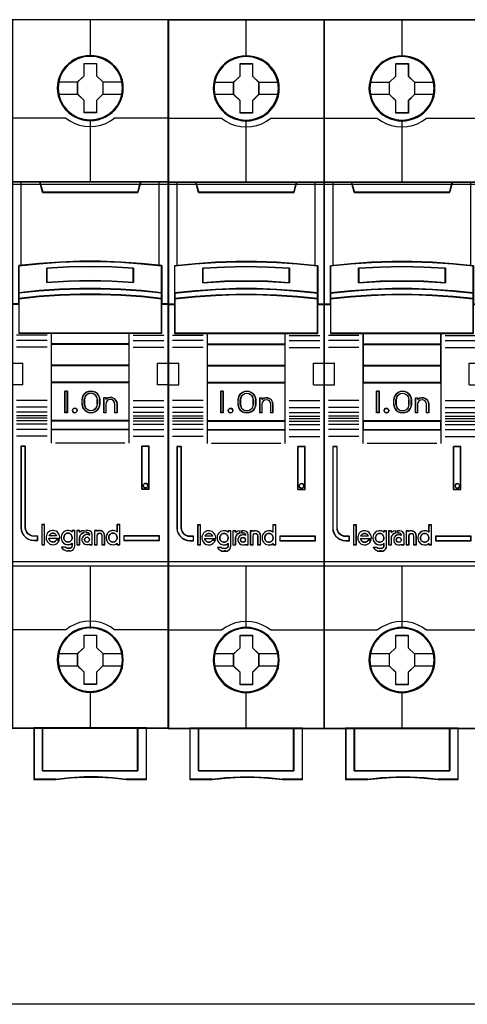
# Model space of a CAD drawing. Header units: millimetres. Extents: x 203 to 3426, y 719 to 2381.
# Tile 27 of 185: x 2529.62 to 2534.97, y 1077.91 to 1089.67. Entities that reach past the tile are written whole.
import ezdxf

# ---------------------------------------------------------------- set-up
doc = ezdxf.new("R2010")
doc.units = ezdxf.units.MM
doc.layers.add('45', color=7, linetype='Continuous')
doc.layers.add('E_Legrand_obudowy', color=7, linetype='Continuous')

# ---------------------------------------------------------------- blocks, each defined once
blk = doc.blocks.new('XL3 160 wnękowa 6x24M')
at = {"layer": 'E_Legrand_obudowy'}
for points in [[(-215.64, -623.89), (215.55, -623.89), (215.55, -669), (-215.64, -669), (-215.64, -623.89)], [(256.55, -721.83), (-257.68, -721.83)]]:
    blk.add_lwpolyline(points, dxfattribs=at)
blk = doc.blocks.new('S301 TX3')
at = {"layer": '45', "color": 7}
for points in [[(17.99, 40.87), (0, 40.87), (0, -40.87), (17.99, -40.87), (17.99, 40.87)], [(12.8, 32.97), (12.78, 33.42), (12.7, 33.88), (12.55, 34.31), (12.36, 34.73), (12.13, 35.12), (11.85, 35.47), (11.52, 35.79), (11.15, 36.07), (10.78, 36.31), (10.34, 36.5), (9.91, 36.62), (9.45, 36.71), (9, 36.73), (8.54, 36.71), (8.09, 36.62), (7.64, 36.5), (7.23, 36.31), (6.84, 36.07), (6.48, 35.79), (6.14, 35.47), (5.87, 35.12), (5.63, 34.73), (5.43, 34.31), (5.31, 33.88), (5.22, 33.42), (5.19, 32.97), (5.22, 32.53), (5.31, 32.09), (5.43, 31.65), (5.63, 31.24), (5.87, 30.84), (6.14, 30.48), (6.48, 30.16), (6.84, 29.88), (7.23, 29.65), (7.64, 29.47), (8.09, 29.33), (8.54, 29.24), (9, 29.22), (9.45, 29.24), (9.91, 29.33), (10.34, 29.47), (10.78, 29.65), (11.15, 29.88), (11.52, 30.16), (11.85, 30.48), (12.13, 30.84), (12.36, 31.24), (12.55, 31.65), (12.7, 32.09), (12.78, 32.53), (12.8, 32.97)], [(12.8, 32.97), (12.78, 33.42), (12.7, 33.88), (12.55, 34.31), (12.36, 34.73), (12.13, 35.12), (11.85, 35.47), (11.52, 35.79), (11.15, 36.07), (10.78, 36.31), (10.34, 36.5), (9.91, 36.62), (9.45, 36.71), (9, 36.73), (8.54, 36.71), (8.09, 36.62), (7.64, 36.5), (7.23, 36.31), (6.84, 36.07), (6.48, 35.79), (6.14, 35.47), (5.87, 35.12), (5.63, 34.73), (5.43, 34.31), (5.31, 33.88), (5.22, 33.42), (5.19, 32.97), (5.22, 32.53), (5.31, 32.09), (5.43, 31.65), (5.63, 31.24), (5.87, 30.84), (6.14, 30.48), (6.48, 30.16), (6.84, 29.88), (7.23, 29.65), (7.64, 29.47), (8.09, 29.33), (8.54, 29.24), (9, 29.22), (9.45, 29.24), (9.91, 29.33), (10.34, 29.47), (10.78, 29.65), (11.15, 29.88), (11.52, 30.16), (11.85, 30.48), (12.13, 30.84), (12.36, 31.24), (12.55, 31.65), (12.7, 32.09), (12.78, 32.53), (12.8, 32.97)], [(8.28, 35.83), (9.73, 35.83), (9.73, 34.4), (10.45, 33.7), (10.45, 32.27), (9.73, 31.55), (9.73, 30.13), (8.28, 30.13), (8.28, 31.55), (7.54, 32.27), (7.54, 33.7), (8.28, 34.4), (8.28, 35.83)], [(8.28, 35.83), (9.73, 35.83), (9.73, 35.83), (9.73, 34.4), (9.73, 34.4), (10.45, 33.7), (10.45, 33.7), (10.45, 32.27), (10.45, 32.27), (9.73, 31.55), (9.73, 31.55), (9.73, 30.13), (9.73, 30.13), (8.28, 30.13), (8.28, 30.13), (8.28, 31.55), (8.28, 31.55), (7.54, 32.27), (7.54, 32.27), (7.54, 33.7), (7.54, 33.7), (8.28, 34.4), (8.28, 34.4), (8.28, 35.83), (8.28, 35.83)], [(8.29, 35.81), (9.72, 35.81), (9.72, 34.39), (10.43, 33.69), (10.43, 32.27), (9.72, 31.56), (9.72, 30.15), (8.29, 30.15), (8.29, 31.56), (7.56, 32.27), (7.56, 33.69), (8.29, 34.39), (8.29, 35.81)], [(7.81, 12.97), (10.17, 12.97), (12.53, 12.88), (14.89, 12.72), (17.24, 12.49), (17.24, 9.35), (17.24, 8.68), (17.24, 8.05), (17.99, 8.05), (17.99, 22.17), (16.98, 22.17), (14.81, 22.17), (14.49, 20.99), (3.49, 20.99), (3.18, 22.17), (1, 22.17), (0, 22.17), (0, 8.05), (0.75, 8.05), (0.75, 8.68), (0.75, 9.35), (0.75, 12.49), (3.09, 12.72), (5.45, 12.88), (7.81, 12.97)], [(3.49, 20.95), (14.5, 20.95), (14.82, 22.17), (8.99, 22.17), (3.17, 22.17), (3.49, 20.95)], [(12.53, 9.75), (14.89, 9.59), (17.24, 9.35), (17.24, 12.51), (14.89, 12.74), (12.53, 12.91), (10.17, 13), (7.81, 13), (5.45, 12.91), (3.09, 12.74), (0.74, 12.51), (0.74, 9.35), (3.09, 9.59), (5.45, 9.75), (7.81, 9.83), (10.17, 9.83), (12.53, 9.75)], [(14, 12.22), (14, 10.55), (11.5, 10.69), (8.99, 10.73), (6.49, 10.69), (3.99, 10.55), (3.99, 12.22), (6.49, 12.36), (8.99, 12.41), (11.5, 12.36), (14, 12.22)], [(11.5, 10.69), (14, 10.55), (14, 12.22), (11.5, 12.36), (8.99, 12.41), (6.49, 12.36), (3.99, 12.22), (3.99, 10.55), (6.49, 10.69), (8.99, 10.73), (11.5, 10.69)], [(14.89, 9.62), (12.53, 9.78), (10.17, 9.87), (7.81, 9.87), (5.45, 9.78), (3.09, 9.62), (0.74, 9.37), (0.74, 8.68), (3.09, 8.93), (5.45, 9.09), (7.81, 9.18), (10.17, 9.18), (12.53, 9.09), (14.89, 8.93), (17.24, 8.68), (17.24, 9.37), (14.89, 9.62)], [(12.53, 9.12), (10.17, 9.2), (7.81, 9.2), (5.45, 9.12), (3.09, 8.96), (0.74, 8.71), (0.74, 8.08), (0.74, 4.69), (4.5, 4.69), (13.49, 4.69), (17.24, 4.69), (17.24, 8.08), (17.24, 8.71), (14.89, 8.96), (12.53, 9.12)], [(4.49, 3.43), (13.5, 3.43), (13.5, 4.72), (4.49, 4.72), (4.49, 3.43)], [(13.5, 3.47), (4.49, 3.47), (4.49, 0.96), (13.5, 0.96), (13.5, 3.47)], [(13.5, 1), (4.49, 1), (4.49, -1), (13.5, -1), (13.5, 1)], [(4.49, -5.43), (13.5, -5.43), (13.5, -0.96), (4.49, -0.96), (4.49, -5.43)], [(6.35, -1.98), (6.35, -4.48), (6.05, -4.48), (6.05, -1.98), (6.35, -1.98)], [(10.05, -2.72), (10.09, -2.97), (10.09, -3.48), (10.05, -3.74), (9.94, -3.98), (9.79, -4.19), (9.58, -4.34), (9.33, -4.44), (9.07, -4.48), (8.8, -4.44), (8.56, -4.34), (8.35, -4.19), (8.19, -3.98), (8.09, -3.74), (8.05, -3.48), (8.05, -2.97), (8.09, -2.72), (8.19, -2.48), (8.35, -2.27), (8.56, -2.12), (8.8, -2.02), (9.07, -1.98), (9.33, -2.02), (9.58, -2.12), (9.79, -2.27), (9.94, -2.48), (10.05, -2.72)], [(9.83, -3.49), (9.83, -2.97), (9.79, -2.75), (9.69, -2.54), (9.52, -2.37), (9.3, -2.26), (9.07, -2.22), (8.83, -2.26), (8.62, -2.37), (8.44, -2.54), (8.34, -2.75), (8.3, -2.97), (8.3, -3.49), (8.34, -3.71), (8.44, -3.92), (8.62, -4.09), (8.83, -4.2), (9.07, -4.23), (9.3, -4.2), (9.52, -4.09), (9.69, -3.92), (9.79, -3.71), (9.83, -3.49)], [(11.01, -2.77), (11.26, -2.72), (11.5, -2.74), (11.74, -2.84), (11.92, -3.01), (12.04, -3.23), (12.08, -3.48), (12.08, -4.48), (11.82, -4.48), (11.82, -3.48), (11.78, -3.28), (11.68, -3.11), (11.51, -3), (11.31, -2.96), (11.11, -3), (10.96, -3.11), (10.84, -3.28), (10.8, -3.48), (10.8, -4.48), (10.55, -4.48), (10.55, -2.72), (10.8, -2.72), (10.8, -2.91), (11.01, -2.77)], [(7.43, -4.08), (7.47, -4.21), (7.43, -4.34), (7.34, -4.44), (7.2, -4.48), (7.06, -4.44), (6.97, -4.34), (6.93, -4.21), (6.97, -4.08), (7.06, -3.98), (7.2, -3.95), (7.34, -3.98), (7.43, -4.08)], [(13.5, -5.39), (4.49, -5.39), (4.49, -6.42), (13.5, -6.42), (13.5, -5.39)], [(2.93, -19.22), (2.93, -18.73), (2.52, -18.73), (2.25, -18.69), (2.01, -18.59), (1.8, -18.44), (1.64, -18.23), (1.53, -17.99), (1.5, -17.73), (1.5, -8.35), (1, -8.35), (1, -17.73), (1.03, -18.06), (1.14, -18.38), (1.32, -18.66), (1.57, -18.89), (1.86, -19.07), (2.18, -19.18), (2.52, -19.22), (2.93, -19.22)], [(14.95, -8.35), (14.95, -13.31), (15.79, -13.31), (15.79, -8.35), (14.95, -8.35)], [(15.61, -12.76), (15.64, -12.89), (15.61, -13.03), (15.51, -13.12), (15.37, -13.16), (15.24, -13.12), (15.15, -13.03), (15.11, -12.89), (15.15, -12.76), (15.24, -12.66), (15.37, -12.63), (15.51, -12.66), (15.61, -12.76)], [(3.71, -19.69), (3.71, -17.4), (3.41, -17.4), (3.41, -19.69), (3.71, -19.69)], [(16.99, -18.69), (12.86, -18.69), (12.86, -19.22), (16.99, -19.22), (16.99, -18.69)], [(12.79, -32.99), (12.77, -32.54), (12.7, -32.08), (12.54, -31.65), (12.36, -31.24), (12.13, -30.84), (11.85, -30.49), (11.52, -30.17), (11.15, -29.89), (10.77, -29.65), (10.34, -29.46), (9.91, -29.34), (9.45, -29.25), (8.99, -29.23), (8.54, -29.25), (8.09, -29.34), (7.64, -29.46), (7.22, -29.65), (6.83, -29.89), (6.47, -30.17), (6.14, -30.49), (5.87, -30.84), (5.62, -31.24), (5.43, -31.65), (5.3, -32.08), (5.21, -32.54), (5.19, -32.99), (5.21, -33.44), (5.3, -33.87), (5.43, -34.31), (5.62, -34.72), (5.87, -35.12), (6.14, -35.48), (6.47, -35.8), (6.83, -36.08), (7.22, -36.31), (7.64, -36.49), (8.09, -36.63), (8.54, -36.72), (8.99, -36.74), (9.45, -36.72), (9.91, -36.63), (10.34, -36.49), (10.77, -36.31), (11.15, -36.08), (11.52, -35.8), (11.85, -35.48), (12.13, -35.12), (12.36, -34.72), (12.54, -34.31), (12.7, -33.87), (12.77, -33.44), (12.79, -32.99)], [(12.79, -32.99), (12.77, -32.54), (12.7, -32.08), (12.54, -31.65), (12.36, -31.24), (12.13, -30.84), (11.85, -30.49), (11.52, -30.17), (11.15, -29.89), (10.77, -29.65), (10.34, -29.46), (9.91, -29.34), (9.45, -29.25), (8.99, -29.23), (8.54, -29.25), (8.09, -29.34), (7.64, -29.46), (7.22, -29.65), (6.83, -29.89), (6.47, -30.17), (6.14, -30.49), (5.87, -30.84), (5.62, -31.24), (5.43, -31.65), (5.3, -32.08), (5.21, -32.54), (5.19, -32.99), (5.21, -33.44), (5.3, -33.87), (5.43, -34.31), (5.62, -34.72), (5.87, -35.12), (6.14, -35.48), (6.47, -35.8), (6.83, -36.08), (7.22, -36.31), (7.64, -36.49), (8.09, -36.63), (8.54, -36.72), (8.99, -36.74), (9.45, -36.72), (9.91, -36.63), (10.34, -36.49), (10.77, -36.31), (11.15, -36.08), (11.52, -35.8), (11.85, -35.48), (12.13, -35.12), (12.36, -34.72), (12.54, -34.31), (12.7, -33.87), (12.77, -33.44), (12.79, -32.99)], [(12.77, -32.99), (12.75, -32.54), (12.68, -32.09), (12.52, -31.66), (12.35, -31.24), (12.11, -30.85), (11.83, -30.5), (11.5, -30.19), (11.14, -29.91), (10.76, -29.67), (10.33, -29.48), (9.9, -29.35), (9.45, -29.27), (8.99, -29.24), (8.54, -29.27), (8.09, -29.35), (7.64, -29.48), (7.23, -29.67), (6.84, -29.91), (6.48, -30.19), (6.15, -30.5), (5.88, -30.85), (5.64, -31.24), (5.44, -31.66), (5.32, -32.09), (5.23, -32.54), (5.2, -32.99), (5.23, -33.44), (5.32, -33.87), (5.44, -34.3), (5.64, -34.71), (5.88, -35.11), (6.15, -35.46), (6.48, -35.79), (6.84, -36.06), (7.23, -36.29), (7.64, -36.48), (8.09, -36.61), (8.54, -36.7), (8.99, -36.72), (9.45, -36.7), (9.9, -36.61), (10.33, -36.48), (10.76, -36.29), (11.14, -36.06), (11.5, -35.79), (11.83, -35.46), (12.11, -35.11), (12.35, -34.71), (12.52, -34.3), (12.68, -33.87), (12.75, -33.44), (12.77, -32.99)], [(8.28, -30.13), (9.72, -30.13), (9.72, -31.56), (10.45, -32.27), (10.45, -33.69), (9.72, -34.41), (9.72, -35.83), (8.28, -35.83), (8.28, -34.41), (7.54, -33.69), (7.54, -32.27), (8.28, -31.56), (8.28, -30.13)], [(8.28, -30.13), (9.72, -30.13), (9.72, -30.13), (9.72, -31.56), (9.72, -31.56), (10.45, -32.27), (10.45, -32.27), (10.45, -33.69), (10.45, -33.69), (9.72, -34.41), (9.72, -34.41), (9.72, -35.83), (9.72, -35.83), (8.28, -35.83), (8.28, -35.83), (8.28, -34.41), (8.28, -34.41), (7.54, -33.69), (7.54, -33.69), (7.54, -32.27), (7.54, -32.27), (8.28, -31.56), (8.28, -31.56), (8.28, -30.13), (8.28, -30.13)], [(8.29, -30.15), (9.71, -30.15), (9.71, -31.57), (10.43, -32.27), (10.43, -33.69), (9.71, -34.4), (9.71, -35.81), (8.29, -35.81), (8.29, -34.4), (7.55, -33.69), (7.55, -32.27), (8.29, -31.57), (8.29, -30.15)], [(14.5, -40.84), (14.5, -45.79), (3.49, -45.79), (3.49, -40.84), (2.49, -40.84), (2.49, -46.79), (5.04, -46.79), (6.66, -46.61), (8.29, -46.52), (9.92, -46.52), (11.55, -46.61), (13.18, -46.79), (15.49, -46.79), (15.49, -40.84), (14.5, -40.84)], [(8.99, -40.84), (3.49, -40.84), (3.49, -45.79), (14.5, -45.79), (14.5, -40.84), (8.99, -40.84)], [(14.5, -45.79), (14.5, -40.84), (8.99, -40.84), (3.49, -40.84), (3.49, -45.79), (14.5, -45.79)]]:
    blk.add_lwpolyline(points, close=True, dxfattribs=at)
at = {"layer": '45', "color": 139}
for points in [[(17.99, 40.87), (0, 40.87), (0, -40.87), (17.99, -40.87), (17.99, 40.87)], [(12.78, 32.97), (12.76, 33.42), (12.69, 33.87), (12.53, 34.3), (12.35, 34.72), (12.11, 35.11), (11.84, 35.46), (11.5, 35.77), (11.14, 36.05), (10.77, 36.29), (10.34, 36.48), (9.9, 36.61), (9.45, 36.69), (9, 36.72), (8.54, 36.69), (8.1, 36.61), (7.65, 36.48), (7.24, 36.29), (6.85, 36.05), (6.49, 35.77), (6.15, 35.46), (5.89, 35.11), (5.64, 34.72), (5.44, 34.3), (5.33, 33.87), (5.24, 33.42), (5.2, 32.97), (5.24, 32.53), (5.33, 32.09), (5.44, 31.66), (5.64, 31.25), (5.89, 30.85), (6.15, 30.5), (6.49, 30.18), (6.85, 29.9), (7.24, 29.67), (7.65, 29.48), (8.1, 29.35), (8.54, 29.26), (9, 29.24), (9.45, 29.26), (9.9, 29.35), (10.34, 29.48), (10.77, 29.67), (11.14, 29.9), (11.5, 30.18), (11.84, 30.5), (12.11, 30.85), (12.35, 31.25), (12.53, 31.66), (12.69, 32.09), (12.76, 32.53), (12.78, 32.97)], [(12.71, 32.97), (12.63, 33.69), (12.43, 34.38), (12.08, 35.01), (11.62, 35.57), (11.06, 36.02), (10.42, 36.36), (9.72, 36.57), (8.99, 36.64), (8.27, 36.57), (7.57, 36.36), (6.93, 36.02), (6.37, 35.57), (5.9, 35.01), (5.56, 34.38), (5.35, 33.69), (5.27, 32.97), (5.35, 32.26), (5.56, 31.57), (5.9, 30.94), (6.37, 30.38), (6.93, 29.93), (7.57, 29.59), (8.27, 29.38), (8.99, 29.31), (9.72, 29.38), (10.42, 29.59), (11.06, 29.93), (11.62, 30.38), (12.08, 30.94), (12.43, 31.57), (12.63, 32.26), (12.71, 32.97)], [(12.7, 32.98), (12.63, 33.69), (12.43, 34.38), (12.08, 35.02), (11.62, 35.57), (11.06, 36.02), (10.41, 36.36), (9.71, 36.57), (8.99, 36.64), (8.27, 36.57), (7.57, 36.36), (6.93, 36.02), (6.36, 35.57), (5.91, 35.02), (5.56, 34.38), (5.35, 33.69), (5.28, 32.98), (5.35, 32.26), (5.56, 31.57), (5.91, 30.95), (6.36, 30.38), (6.93, 29.93), (7.57, 29.6), (8.27, 29.38), (8.99, 29.31), (9.71, 29.38), (10.41, 29.6), (11.06, 29.93), (11.62, 30.38), (12.08, 30.95), (12.43, 31.57), (12.63, 32.26), (12.7, 32.98)], [(12.52, 9.1), (10.17, 9.18), (7.81, 9.18), (5.46, 9.1), (3.1, 8.94), (0.76, 8.7), (0.76, 8.07), (0.76, 4.7), (4.5, 4.7), (13.48, 4.7), (17.22, 4.7), (17.22, 8.07), (17.22, 8.7), (14.87, 8.94), (12.52, 9.1)], [(7.47, -4.21), (7.43, -4.08), (7.34, -3.98), (7.2, -3.95), (7.06, -3.98), (6.97, -4.08), (6.93, -4.21), (6.97, -4.34), (7.06, -4.44), (7.2, -4.48), (7.34, -4.44), (7.43, -4.34), (7.47, -4.21)], [(15.64, -12.89), (15.61, -12.76), (15.51, -12.66), (15.37, -12.63), (15.24, -12.66), (15.15, -12.76), (15.11, -12.89), (15.15, -13.03), (15.24, -13.12), (15.37, -13.16), (15.51, -13.12), (15.61, -13.03), (15.64, -12.89)], [(6.42, -19.4), (6.52, -19.39), (6.61, -19.36), (6.69, -19.32), (6.76, -19.26), (6.82, -19.18), (6.86, -19.11), (6.89, -19.01), (6.91, -18.91), (6.9, -18.82), (6.88, -18.72), (6.84, -18.64), (6.79, -18.54), (6.72, -18.48), (6.65, -18.43), (6.56, -18.39), (6.47, -18.37), (6.38, -18.37), (6.28, -18.39), (6.21, -18.43), (6.13, -18.48), (6.06, -18.54), (6.01, -18.64), (5.97, -18.72), (5.94, -18.82), (5.94, -18.91), (5.95, -19.01), (5.98, -19.11), (6.03, -19.18), (6.09, -19.26), (6.17, -19.32), (6.25, -19.36), (6.33, -19.39), (6.42, -19.4)], [(8.92, -19.12), (8.88, -18.98), (8.77, -18.87), (8.63, -18.83), (8.49, -18.87), (8.38, -18.98), (8.34, -19.12), (8.38, -19.26), (8.49, -19.36), (8.63, -19.4), (8.77, -19.36), (8.88, -19.26), (8.92, -19.12)], [(11.61, -19.4), (11.7, -19.39), (11.79, -19.36), (11.87, -19.32), (11.94, -19.26), (12, -19.18), (12.05, -19.11), (12.08, -19.01), (12.09, -18.91), (12.09, -18.82), (12.07, -18.72), (12.03, -18.64), (11.97, -18.54), (11.9, -18.48), (11.83, -18.43), (11.75, -18.39), (11.66, -18.37), (11.56, -18.37), (11.48, -18.39), (11.39, -18.43), (11.31, -18.48), (11.25, -18.54), (11.19, -18.64), (11.15, -18.72), (11.13, -18.82), (11.13, -18.91), (11.14, -19.01), (11.17, -19.11), (11.22, -19.18), (11.28, -19.26), (11.35, -19.32), (11.43, -19.36), (11.52, -19.39), (11.61, -19.4)], [(12.7, -32.98), (12.63, -32.26), (12.43, -31.57), (12.08, -30.94), (11.62, -30.38), (11.06, -29.93), (10.41, -29.59), (9.71, -29.38), (8.99, -29.31), (8.27, -29.38), (7.57, -29.59), (6.93, -29.93), (6.36, -30.38), (5.91, -30.94), (5.56, -31.57), (5.35, -32.26), (5.28, -32.98), (5.35, -33.69), (5.56, -34.38), (5.91, -35.01), (6.36, -35.57), (6.93, -36.02), (7.57, -36.36), (8.27, -36.57), (8.99, -36.65), (9.71, -36.57), (10.41, -36.36), (11.06, -36.02), (11.62, -35.57), (12.08, -35.01), (12.43, -34.38), (12.63, -33.69), (12.7, -32.98)]]:
    blk.add_lwpolyline(points, close=True, dxfattribs=at)
at = {"layer": '45', "color": 59}
for points in [[(17.97, 40.86), (0.02, 40.86), (0.02, -40.85), (17.97, -40.85), (17.97, 40.86)], [(7.81, 12.98), (10.17, 12.98), (12.52, 12.89), (14.87, 12.72), (17.22, 12.49), (17.22, 9.37), (17.22, 8.7), (17.22, 8.07), (17.97, 8.07), (17.97, 22.15), (16.97, 22.15), (14.8, 22.15), (14.48, 20.97), (3.51, 20.97), (3.19, 22.15), (1.02, 22.15), (0.02, 22.15), (0.02, 8.07), (0.76, 8.07), (0.76, 8.7), (0.76, 9.37), (0.76, 12.49), (3.1, 12.72), (5.46, 12.89), (7.81, 12.98)], [(3.49, 20.95), (14.5, 20.95), (14.82, 22.17), (8.99, 22.17), (3.17, 22.17), (3.49, 20.95)], [(12.53, 9.75), (14.89, 9.59), (17.24, 9.35), (17.24, 12.51), (14.89, 12.74), (12.53, 12.91), (10.17, 13), (7.81, 13), (5.45, 12.91), (3.09, 12.74), (0.74, 12.51), (0.74, 9.35), (3.09, 9.59), (5.45, 9.75), (7.81, 9.83), (10.17, 9.83), (12.53, 9.75)], [(14, 12.22), (14, 10.55), (11.5, 10.69), (8.99, 10.73), (6.49, 10.69), (3.99, 10.55), (3.99, 12.22), (6.49, 12.36), (8.99, 12.41), (11.5, 12.36), (14, 12.22)], [(11.5, 10.69), (14, 10.55), (14, 12.22), (11.5, 12.36), (8.99, 12.41), (6.49, 12.36), (3.99, 12.22), (3.99, 10.55), (6.49, 10.69), (8.99, 10.73), (11.5, 10.69)], [(11.49, 10.7), (13.98, 10.57), (13.98, 12.21), (11.49, 12.35), (8.99, 12.39), (6.5, 12.35), (4, 12.21), (4, 10.57), (6.5, 10.7), (8.99, 10.75), (11.49, 10.7)], [(14.89, 9.62), (12.53, 9.78), (10.17, 9.87), (7.81, 9.87), (5.45, 9.78), (3.09, 9.62), (0.74, 9.37), (0.74, 8.68), (3.09, 8.93), (5.45, 9.09), (7.81, 9.18), (10.17, 9.18), (12.53, 9.09), (14.89, 8.93), (17.24, 8.68), (17.24, 9.37), (14.89, 9.62)], [(12.53, 9.12), (10.17, 9.2), (7.81, 9.2), (5.45, 9.12), (3.09, 8.96), (0.74, 8.71), (0.74, 8.08), (0.74, 4.69), (4.5, 4.69), (13.49, 4.69), (17.24, 4.69), (17.24, 8.08), (17.24, 8.71), (14.89, 8.96), (12.53, 9.12)], [(14.87, 9.61), (12.52, 9.77), (10.17, 9.85), (7.81, 9.85), (5.46, 9.77), (3.1, 9.61), (0.76, 9.37), (0.76, 8.7), (3.1, 8.94), (5.46, 9.1), (7.81, 9.18), (10.17, 9.18), (12.52, 9.1), (14.87, 8.94), (17.22, 8.7), (17.22, 9.37), (14.87, 9.61)], [(4.49, 3.43), (13.5, 3.43), (13.5, 4.72), (4.49, 4.72), (4.49, 3.43)], [(4.5, 3.45), (13.48, 3.45), (13.48, 4.71), (4.5, 4.71), (4.5, 3.45)], [(13.5, 3.47), (4.49, 3.47), (4.49, 0.96), (13.5, 0.96), (13.5, 3.47)], [(13.48, 3.45), (4.5, 3.45), (4.5, 0.98), (13.48, 0.98), (13.48, 3.45)], [(13.5, 1), (4.49, 1), (4.49, -1), (13.5, -1), (13.5, 1)], [(13.48, 0.98), (4.5, 0.98), (4.5, -0.98), (13.48, -0.98), (13.48, 0.98)], [(4.49, -5.43), (13.5, -5.43), (13.5, -0.96), (4.49, -0.96), (4.49, -5.43)], [(6.35, -1.98), (6.35, -4.48), (6.05, -4.48), (6.05, -1.98), (6.35, -1.98)], [(10.05, -2.72), (10.09, -2.97), (10.09, -3.48), (10.05, -3.74), (9.94, -3.98), (9.79, -4.19), (9.58, -4.34), (9.33, -4.44), (9.07, -4.48), (8.8, -4.44), (8.56, -4.34), (8.35, -4.19), (8.19, -3.98), (8.09, -3.74), (8.05, -3.48), (8.05, -2.97), (8.09, -2.72), (8.19, -2.48), (8.35, -2.27), (8.56, -2.12), (8.8, -2.02), (9.07, -1.98), (9.33, -2.02), (9.58, -2.12), (9.79, -2.27), (9.94, -2.48), (10.05, -2.72)], [(9.83, -3.49), (9.83, -2.97), (9.79, -2.75), (9.69, -2.54), (9.52, -2.37), (9.3, -2.26), (9.07, -2.22), (8.83, -2.26), (8.62, -2.37), (8.44, -2.54), (8.34, -2.75), (8.3, -2.97), (8.3, -3.49), (8.34, -3.71), (8.44, -3.92), (8.62, -4.09), (8.83, -4.2), (9.07, -4.23), (9.3, -4.2), (9.52, -4.09), (9.69, -3.92), (9.79, -3.71), (9.83, -3.49)], [(9.81, -3.48), (9.81, -2.98), (9.78, -2.76), (9.68, -2.55), (9.5, -2.38), (9.3, -2.28), (9.07, -2.24), (8.84, -2.28), (8.63, -2.38), (8.46, -2.55), (8.36, -2.76), (8.32, -2.98), (8.32, -3.48), (8.36, -3.7), (8.46, -3.91), (8.63, -4.07), (8.84, -4.18), (9.07, -4.21), (9.3, -4.18), (9.5, -4.07), (9.68, -3.91), (9.78, -3.7), (9.81, -3.48)], [(11.01, -2.77), (11.26, -2.72), (11.5, -2.74), (11.74, -2.84), (11.92, -3.01), (12.04, -3.23), (12.08, -3.48), (12.08, -4.48), (11.82, -4.48), (11.82, -3.48), (11.78, -3.28), (11.68, -3.11), (11.51, -3), (11.31, -2.96), (11.11, -3), (10.96, -3.11), (10.84, -3.28), (10.8, -3.48), (10.8, -4.48), (10.55, -4.48), (10.55, -2.72), (10.8, -2.72), (10.8, -2.91), (11.01, -2.77)], [(7.43, -4.08), (7.47, -4.21), (7.43, -4.34), (7.34, -4.44), (7.2, -4.48), (7.06, -4.44), (6.97, -4.34), (6.93, -4.21), (6.97, -4.08), (7.06, -3.98), (7.2, -3.95), (7.34, -3.98), (7.43, -4.08)], [(13.5, -5.39), (4.49, -5.39), (4.49, -6.42), (13.5, -6.42), (13.5, -5.39)], [(13.48, -5.41), (4.5, -5.41), (4.5, -6.4), (13.48, -6.4), (13.48, -5.41)], [(14.95, -8.35), (14.95, -13.31), (15.79, -13.31), (15.79, -8.35), (14.95, -8.35)], [(15.61, -12.76), (15.64, -12.89), (15.61, -13.03), (15.51, -13.12), (15.37, -13.16), (15.24, -13.12), (15.15, -13.03), (15.11, -12.89), (15.15, -12.76), (15.24, -12.66), (15.37, -12.63), (15.51, -12.66), (15.61, -12.76)], [(3.73, -19.71), (3.73, -17.38), (3.39, -17.38), (3.39, -19.71), (3.73, -19.71)], [(3.89, -18.95), (3.92, -19.1), (3.98, -19.26), (4.06, -19.38), (4.16, -19.5), (4.28, -19.6), (4.43, -19.67), (4.58, -19.7), (4.73, -19.71), (4.88, -19.68), (5.03, -19.63), (5.16, -19.54), (5.27, -19.44), (5.37, -19.3), (5.44, -19.16), (5.09, -19.16), (5.03, -19.23), (4.96, -19.3), (4.88, -19.35), (4.81, -19.38), (4.72, -19.4), (4.63, -19.38), (4.55, -19.37), (4.46, -19.34), (4.38, -19.28), (4.32, -19.22), (4.27, -19.14), (4.24, -19.05), (4.21, -18.97), (5.48, -18.97), (5.48, -18.81), (5.45, -18.64), (5.38, -18.5), (5.3, -18.37), (5.2, -18.26), (5.06, -18.16), (4.92, -18.11), (4.77, -18.07), (4.62, -18.07), (4.46, -18.09), (4.32, -18.15), (4.19, -18.25), (4.07, -18.35), (3.99, -18.49), (3.93, -18.64), (3.89, -18.79), (3.89, -18.95)], [(5.72, -18.5), (5.66, -18.65), (5.63, -18.8), (5.63, -18.96), (5.66, -19.11), (5.72, -19.25), (5.81, -19.39), (5.91, -19.5), (6.04, -19.59), (6.18, -19.65), (6.33, -19.69), (6.48, -19.7), (6.63, -19.67), (6.77, -19.62), (6.91, -19.53), (6.91, -19.85), (6.87, -19.99), (6.76, -20.08), (6.63, -20.12), (6.42, -20.12), (6.24, -20.08), (6.07, -19.99), (5.68, -19.99), (5.81, -20.17), (5.99, -20.31), (6.2, -20.41), (6.42, -20.43), (6.63, -20.43), (6.81, -20.41), (6.97, -20.32), (7.1, -20.2), (7.19, -20.03), (7.22, -19.85), (7.22, -18.07), (6.91, -18.07), (6.91, -18.23), (6.77, -18.14), (6.63, -18.09), (6.48, -18.07), (6.33, -18.08), (6.18, -18.11), (6.04, -18.17), (5.91, -18.26), (5.81, -18.37), (5.72, -18.5)], [(7.45, -18.07), (7.45, -19.71), (7.77, -19.71), (7.77, -18.89), (7.8, -18.72), (7.88, -18.56), (8, -18.44), (8.14, -18.35), (8.31, -18.3), (8.31, -18.07), (8.03, -18.11), (7.77, -18.24), (7.77, -18.07), (7.45, -18.07)], [(7.46, -18.09), (7.46, -19.69), (7.78, -19.69), (7.78, -18.89), (7.8, -18.73), (7.88, -18.57), (7.99, -18.45), (8.13, -18.37), (8.29, -18.32), (8.29, -18.09), (8.02, -18.12), (7.78, -18.26), (7.78, -18.09), (7.46, -18.09)], [(8.1, -18.86), (8.04, -19.03), (8.04, -19.22), (8.1, -19.38), (8.21, -19.54), (8.36, -19.64), (8.55, -19.7), (8.73, -19.7), (8.91, -19.64), (8.91, -19.71), (9.23, -19.71), (9.23, -18.53), (9.19, -18.35), (9.09, -18.2), (8.93, -18.11), (8.75, -18.07), (8.48, -18.07), (8.48, -18.3), (8.67, -18.3), (8.79, -18.33), (8.87, -18.42), (8.91, -18.53), (8.91, -18.6), (8.73, -18.54), (8.55, -18.54), (8.36, -18.6), (8.21, -18.71), (8.1, -18.86)], [(9.47, -18.07), (9.47, -19.71), (9.78, -19.71), (9.78, -18.66), (9.82, -18.52), (9.92, -18.42), (10.06, -18.38), (10.21, -18.42), (10.3, -18.52), (10.34, -18.66), (10.34, -19.71), (10.66, -19.71), (10.66, -18.66), (10.63, -18.49), (10.56, -18.32), (10.45, -18.2), (10.29, -18.12), (10.13, -18.07), (9.94, -18.08), (9.78, -18.13), (9.78, -18.07), (9.47, -18.07)], [(9.49, -18.09), (9.49, -19.69), (9.79, -19.69), (9.79, -18.66), (9.83, -18.52), (9.93, -18.43), (10.06, -18.39), (10.2, -18.43), (10.29, -18.52), (10.33, -18.66), (10.33, -19.69), (10.64, -19.69), (10.64, -18.66), (10.61, -18.5), (10.55, -18.34), (10.44, -18.22), (10.29, -18.14), (10.13, -18.09), (9.95, -18.1), (9.79, -18.15), (9.79, -18.09), (9.49, -18.09)], [(10.82, -18.81), (10.82, -18.98), (10.85, -19.13), (10.91, -19.26), (10.99, -19.4), (11.1, -19.51), (11.23, -19.6), (11.36, -19.67), (11.51, -19.7), (11.66, -19.71), (11.81, -19.68), (11.96, -19.63), (12.08, -19.54), (12.08, -19.71), (12.4, -19.71), (12.4, -17.38), (12.08, -17.38), (12.08, -18.24), (11.96, -18.16), (11.81, -18.11), (11.66, -18.08), (11.51, -18.09), (11.36, -18.12), (11.23, -18.18), (11.1, -18.27), (10.99, -18.38), (10.91, -18.51), (10.85, -18.66), (10.82, -18.81)], [(5.07, -18.59), (5.11, -18.68), (4.25, -18.68), (4.3, -18.59), (4.36, -18.51), (4.43, -18.46), (4.52, -18.41), (4.6, -18.39), (4.68, -18.37), (4.77, -18.39), (4.86, -18.41), (4.94, -18.46), (5.01, -18.51), (5.07, -18.59)], [(5.11, -18.68), (4.25, -18.68), (4.3, -18.59), (4.36, -18.51), (4.43, -18.46), (4.52, -18.41), (4.6, -18.39), (4.68, -18.37), (4.77, -18.39), (4.86, -18.41), (4.94, -18.46), (5.01, -18.51), (5.07, -18.59), (5.11, -18.68)], [(6.82, -19.18), (6.76, -19.26), (6.69, -19.32), (6.61, -19.36), (6.52, -19.39), (6.42, -19.4), (6.33, -19.39), (6.25, -19.36), (6.17, -19.32), (6.09, -19.26), (6.03, -19.18), (5.98, -19.11), (5.95, -19.01), (5.94, -18.91), (5.94, -18.82), (5.97, -18.72), (6.01, -18.64), (6.06, -18.54), (6.13, -18.48), (6.21, -18.43), (6.28, -18.39), (6.38, -18.37), (6.47, -18.37), (6.56, -18.39), (6.65, -18.43), (6.72, -18.48), (6.79, -18.54), (6.84, -18.64), (6.88, -18.72), (6.9, -18.82), (6.91, -18.91), (6.89, -19.01), (6.86, -19.11), (6.82, -19.18)], [(6.01, -18.64), (6.06, -18.54), (6.13, -18.48), (6.21, -18.43), (6.28, -18.39), (6.38, -18.37), (6.47, -18.37), (6.56, -18.39), (6.65, -18.43), (6.72, -18.48), (6.79, -18.54), (6.84, -18.64), (6.88, -18.72), (6.9, -18.82), (6.91, -18.91), (6.89, -19.01), (6.86, -19.11), (6.82, -19.18), (6.76, -19.26), (6.69, -19.32), (6.61, -19.36), (6.52, -19.39), (6.42, -19.4), (6.33, -19.39), (6.25, -19.36), (6.17, -19.32), (6.09, -19.26), (6.03, -19.18), (5.98, -19.11), (5.95, -19.01), (5.94, -18.91), (5.94, -18.82), (5.97, -18.72), (6.01, -18.64)], [(8.88, -18.98), (8.92, -19.12), (8.88, -19.26), (8.77, -19.36), (8.63, -19.4), (8.49, -19.36), (8.38, -19.26), (8.34, -19.12), (8.38, -18.98), (8.49, -18.87), (8.63, -18.83), (8.77, -18.87), (8.88, -18.98)], [(8.34, -19.12), (8.38, -18.98), (8.49, -18.87), (8.63, -18.83), (8.77, -18.87), (8.88, -18.98), (8.92, -19.12), (8.88, -19.26), (8.77, -19.36), (8.63, -19.4), (8.49, -19.36), (8.38, -19.26), (8.34, -19.12)], [(11.75, -18.39), (11.83, -18.43), (11.9, -18.48), (11.97, -18.54), (12.03, -18.64), (12.07, -18.72), (12.09, -18.82), (12.09, -18.91), (12.08, -19.01), (12.05, -19.11), (12, -19.18), (11.94, -19.26), (11.87, -19.32), (11.79, -19.36), (11.7, -19.39), (11.61, -19.4), (11.52, -19.39), (11.43, -19.36), (11.35, -19.32), (11.28, -19.26), (11.22, -19.18), (11.17, -19.11), (11.14, -19.01), (11.13, -18.91), (11.13, -18.82), (11.15, -18.72), (11.19, -18.64), (11.25, -18.54), (11.31, -18.48), (11.39, -18.43), (11.48, -18.39), (11.56, -18.37), (11.66, -18.37), (11.75, -18.39)], [(11.15, -18.72), (11.19, -18.64), (11.25, -18.54), (11.31, -18.48), (11.39, -18.43), (11.48, -18.39), (11.56, -18.37), (11.66, -18.37), (11.75, -18.39), (11.83, -18.43), (11.9, -18.48), (11.97, -18.54), (12.03, -18.64), (12.07, -18.72), (12.09, -18.82), (12.09, -18.91), (12.08, -19.01), (12.05, -19.11), (12, -19.18), (11.94, -19.26), (11.87, -19.32), (11.79, -19.36), (11.7, -19.39), (11.61, -19.4), (11.52, -19.39), (11.43, -19.36), (11.35, -19.32), (11.28, -19.26), (11.22, -19.18), (11.17, -19.11), (11.14, -19.01), (11.13, -18.91), (11.13, -18.82), (11.15, -18.72)], [(16.97, -18.71), (12.88, -18.71), (12.88, -19.2), (16.97, -19.2), (16.97, -18.71)], [(14.5, -40.84), (14.5, -45.79), (3.49, -45.79), (3.49, -40.84), (2.49, -40.84), (2.49, -46.79), (5.04, -46.79), (6.66, -46.61), (8.29, -46.52), (9.92, -46.52), (11.55, -46.61), (13.18, -46.79), (15.49, -46.79), (15.49, -40.84), (14.5, -40.84)], [(14.48, -40.85), (14.48, -45.78), (3.51, -45.78), (3.51, -40.85), (2.51, -40.85), (2.51, -46.77), (5.05, -46.77), (6.67, -46.59), (8.29, -46.5), (9.92, -46.5), (11.55, -46.59), (13.17, -46.77), (15.47, -46.77), (15.47, -40.85), (14.48, -40.85)], [(8.99, -40.84), (3.49, -40.84), (3.49, -45.79), (14.5, -45.79), (14.5, -40.84), (8.99, -40.84)], [(14.5, -45.79), (14.5, -40.84), (8.99, -40.84), (3.49, -40.84), (3.49, -45.79), (14.5, -45.79)], [(8.99, -40.85), (3.5, -40.85), (3.5, -45.78), (14.48, -45.78), (14.48, -40.85), (8.99, -40.85)]]:
    blk.add_lwpolyline(points, close=True, dxfattribs=at)
at = {"layer": '45', "color": 139}
for points in [[(8.97, 40.87), (8.97, 36.6)], [(0, 29.55), (6.18, 29.55)], [(6.15, 29.55), (6.65, 29.19), (7.2, 28.9), (7.77, 28.7), (8.38, 28.57), (8.99, 28.53), (9.6, 28.57), (10.21, 28.7), (10.79, 28.9), (11.32, 29.19), (11.84, 29.55)], [(11.8, 29.55), (17.99, 29.55)], [(8.97, 29.35), (8.97, 22.13)], [(0, 22.17), (17.99, 22.17)], [(3.17, 22.17), (3.53, 20.95)], [(14.82, 22.17), (14.46, 20.95)], [(3.49, 20.99), (14.5, 20.99)], [(17.24, 12.48), (14.89, 12.72), (12.53, 12.9), (10.17, 13), (7.81, 13), (5.45, 12.9), (3.09, 12.72), (0.74, 12.48)], [(0.74, 12.51), (0.74, 4.69)], [(17.2, 4.69), (17.2, 12.51)], [(14, 12.19), (11.5, 12.36), (8.99, 12.41), (6.49, 12.36), (3.99, 12.19)], [(3.99, 10.55), (3.99, 12.22)], [(13.96, 10.55), (13.96, 12.22)], [(14, 10.55), (11.5, 10.71), (8.99, 10.77), (6.49, 10.71), (3.99, 10.55)], [(17.24, 9.35), (14.89, 9.61), (12.53, 9.78), (10.17, 9.87), (7.81, 9.87), (5.45, 9.78), (3.09, 9.61), (0.74, 9.35)], [(17.24, 8.68), (14.89, 8.94), (12.53, 9.11), (10.17, 9.2), (7.81, 9.2), (5.45, 9.11), (3.09, 8.94), (0.74, 8.68)], [(0.78, 8.09), (0, 8.09)], [(17.99, 8.09), (17.2, 8.09)], [(17.24, 4.72), (0.74, 4.72)], [(4.49, 4.72), (4.49, -6.42)], [(4.49, 4.72), (13.5, 4.72)], [(13.46, 4.72), (13.46, -6.42)], [(4.03, 4.46), (0.5, 4.46)], [(4.03, 3.87), (0.5, 3.87)], [(4.49, 3.47), (13.5, 3.47)], [(13.96, 4.46), (17.49, 4.46)], [(13.96, 3.87), (17.49, 3.87)], [(4.03, 3.09), (0.5, 3.09)], [(13.96, 3.09), (17.49, 3.09)], [(0, 1.25), (1.23, 1.25)], [(1.19, 1.25), (1.19, -1.25)], [(16.75, -1.25), (16.75, 1.25)], [(16.75, 1.25), (17.99, 1.25)], [(4.49, 1), (13.5, 1)], [(4.49, -0.96), (13.5, -0.96)], [(0, -1.22), (1.23, -1.22)], [(6.35, -1.98), (6.05, -1.98)], [(6.05, -1.98), (6.05, -4.48)], [(6.31, -1.98), (6.31, -4.48)], [(10.09, -3), (10.05, -2.74), (9.94, -2.49), (9.79, -2.27), (9.58, -2.12), (9.33, -2.02), (9.07, -1.98), (8.8, -2.02), (8.56, -2.12), (8.35, -2.27), (8.19, -2.49), (8.09, -2.74), (8.05, -3)], [(9.83, -3), (9.79, -2.77), (9.69, -2.55), (9.52, -2.37), (9.3, -2.26), (9.07, -2.22), (8.83, -2.26), (8.62, -2.37), (8.44, -2.55), (8.34, -2.77), (8.3, -3)], [(16.75, -1.22), (17.99, -1.22)], [(4.03, -3.05), (0.5, -3.05)], [(8.05, -3.5), (8.05, -2.96)], [(8.3, -3.5), (8.3, -2.96)], [(9.79, -3.5), (9.79, -2.96)], [(10.05, -3.5), (10.05, -2.96)], [(10.55, -2.72), (10.83, -2.72)], [(10.55, -2.72), (10.55, -4.48)], [(10.79, -2.72), (10.79, -2.94)], [(12.08, -3.5), (12.04, -3.25), (11.92, -3.02), (11.73, -2.84), (11.5, -2.74), (11.26, -2.72), (11.01, -2.77), (10.79, -2.91)], [(11.83, -3.5), (11.79, -3.29), (11.68, -3.12), (11.52, -3), (11.31, -2.96), (11.11, -3), (10.95, -3.12), (10.83, -3.29), (10.79, -3.5)], [(13.96, -3.05), (17.49, -3.05)], [(4.03, -3.84), (0.5, -3.84)], [(4.03, -4.43), (0.5, -4.43)], [(6.35, -4.44), (6.05, -4.44)], [(8.05, -3.46), (8.09, -3.72), (8.19, -3.97), (8.35, -4.18), (8.56, -4.34), (8.8, -4.44), (9.07, -4.48), (9.33, -4.44), (9.58, -4.34), (9.79, -4.18), (9.94, -3.97), (10.05, -3.72), (10.09, -3.46)], [(8.3, -3.46), (8.34, -3.69), (8.44, -3.91), (8.62, -4.09), (8.83, -4.19), (9.07, -4.23), (9.3, -4.19), (9.52, -4.09), (9.69, -3.91), (9.79, -3.69), (9.83, -3.46)], [(10.55, -4.44), (10.83, -4.44)], [(10.79, -3.46), (10.79, -4.48)], [(11.79, -3.46), (11.79, -4.48)], [(11.79, -4.44), (12.08, -4.44)], [(12.04, -3.46), (12.04, -4.48)], [(13.96, -3.84), (17.49, -3.84)], [(13.96, -4.43), (17.49, -4.43)], [(4.03, -4.83), (0.5, -4.83)], [(4.03, -5.12), (0.5, -5.12)], [(4.03, -5.41), (0.5, -5.41)], [(4.49, -5.39), (13.5, -5.39)], [(13.96, -4.83), (17.49, -4.83)], [(13.96, -5.12), (17.49, -5.12)], [(13.96, -5.41), (17.49, -5.41)], [(4.03, -5.81), (0.5, -5.81)], [(4.03, -6.4), (0.5, -6.4)], [(4.49, -6.38), (13.5, -6.38)], [(4.49, -6.38), (4.49, -8)], [(13.46, -6.38), (13.46, -8)], [(13.96, -5.81), (17.49, -5.81)], [(13.96, -6.4), (17.49, -6.4)], [(4.03, -7.18), (0.5, -7.18)], [(13.96, -7.18), (17.49, -7.18)], [(1, -8.35), (1, -17.73)], [(1, -8.35), (1.53, -8.35)], [(1.49, -8.35), (1.49, -17.73)], [(4.98, -7.96), (13, -7.96)], [(14.95, -13.31), (14.95, -8.35)], [(14.95, -8.35), (15.79, -8.35)], [(15.75, -13.31), (15.75, -8.35)], [(14.95, -13.27), (15.79, -13.27)], [(1, -17.7), (1.03, -18.04), (1.14, -18.36), (1.32, -18.65), (1.57, -18.89), (1.87, -19.07), (2.18, -19.18), (2.53, -19.22)], [(1.49, -17.7), (1.52, -17.97), (1.63, -18.22), (1.8, -18.43), (2.01, -18.58), (2.25, -18.69), (2.53, -18.73)], [(3.39, -17.38), (3.39, -19.71)], [(3.39, -17.38), (3.73, -17.38)], [(3.69, -17.38), (3.69, -19.71)], [(5.48, -18.97), (5.48, -18.81), (5.45, -18.64), (5.38, -18.5), (5.3, -18.37), (5.2, -18.26), (5.06, -18.16), (4.92, -18.11), (4.77, -18.07), (4.62, -18.07), (4.46, -18.09), (4.32, -18.15), (4.19, -18.25), (4.07, -18.35), (3.99, -18.49), (3.93, -18.64), (3.89, -18.79), (3.89, -18.95), (3.92, -19.1), (3.98, -19.26), (4.06, -19.38), (4.16, -19.5), (4.28, -19.6), (4.43, -19.67), (4.58, -19.7), (4.73, -19.71), (4.88, -19.68), (5.03, -19.63), (5.16, -19.54), (5.27, -19.44), (5.37, -19.3), (5.44, -19.16)], [(6.91, -18.23), (6.77, -18.15), (6.63, -18.09), (6.48, -18.07), (6.33, -18.08), (6.19, -18.11), (6.04, -18.17), (5.91, -18.26), (5.81, -18.37), (5.72, -18.5), (5.66, -18.66), (5.63, -18.81), (5.63, -18.97), (5.66, -19.12), (5.72, -19.26), (5.81, -19.4), (5.91, -19.51), (6.04, -19.6), (6.19, -19.67), (6.33, -19.7), (6.48, -19.71), (6.63, -19.68), (6.77, -19.63), (6.91, -19.54)], [(6.87, -18.07), (6.87, -18.26)], [(6.87, -18.07), (7.22, -18.07)], [(7.18, -18.07), (7.18, -19.86)], [(7.45, -18.07), (7.45, -19.71)], [(7.45, -18.07), (7.8, -18.07)], [(8.31, -18.07), (8.02, -18.11), (7.76, -18.28)], [(7.76, -18.07), (7.76, -18.28)], [(8.27, -18.07), (8.27, -18.34)], [(8.47, -18.07), (8.47, -18.34)], [(8.76, -18.07), (8.47, -18.07)], [(9.23, -18.56), (9.19, -18.37), (9.08, -18.21), (8.92, -18.11), (8.72, -18.07)], [(9.47, -18.07), (9.47, -19.71)], [(9.47, -18.07), (9.81, -18.07)], [(10.66, -18.68), (10.63, -18.51), (10.56, -18.34), (10.45, -18.21), (10.29, -18.12), (10.12, -18.07), (9.94, -18.08), (9.77, -18.14)], [(9.77, -18.07), (9.77, -18.17)], [(12.09, -18.23), (11.96, -18.15), (11.82, -18.09), (11.66, -18.07), (11.51, -18.08), (11.36, -18.11), (11.23, -18.17), (11.1, -18.26), (11, -18.37), (10.91, -18.5), (10.85, -18.66), (10.82, -18.81), (10.82, -18.97), (10.85, -19.12), (10.91, -19.26), (11, -19.4), (11.1, -19.51), (11.23, -19.6), (11.36, -19.67), (11.51, -19.7), (11.66, -19.71), (11.82, -19.68), (11.96, -19.63), (12.09, -19.54)], [(12.05, -17.38), (12.05, -18.26)], [(12.05, -17.38), (12.4, -17.38)], [(12.36, -17.38), (12.36, -19.71)], [(2.49, -18.69), (2.93, -18.69)], [(2.49, -19.18), (2.93, -19.18)], [(2.89, -18.69), (2.89, -19.22)], [(2.89, -18.69), (2.89, -19.22)], [(4.2, -18.95), (5.48, -18.95)], [(4.2, -18.95), (4.23, -19.04), (4.26, -19.13), (4.32, -19.21), (4.38, -19.29), (4.46, -19.34), (4.55, -19.37), (4.63, -19.39), (4.73, -19.4), (4.81, -19.39), (4.89, -19.36), (4.97, -19.3), (5.04, -19.23), (5.1, -19.15)], [(5.11, -18.68), (5.07, -18.59), (5.01, -18.51), (4.94, -18.46), (4.86, -18.41), (4.77, -18.39), (4.68, -18.37), (4.6, -18.39), (4.52, -18.41), (4.43, -18.46), (4.36, -18.51), (4.3, -18.59), (4.25, -18.68)], [(4.25, -18.64), (5.11, -18.64)], [(5.06, -19.14), (5.44, -19.14)], [(7.45, -19.71), (7.8, -19.71), (7.8, -18.87)], [(8.31, -18.3), (8.14, -18.35), (7.99, -18.44), (7.87, -18.57), (7.79, -18.74), (7.76, -18.91)], [(8.92, -18.59), (8.74, -18.53), (8.55, -18.53), (8.36, -18.59), (8.21, -18.7), (8.1, -18.85), (8.04, -19.02), (8.04, -19.21), (8.1, -19.38), (8.21, -19.54), (8.36, -19.64), (8.55, -19.7), (8.74, -19.7), (8.92, -19.64)], [(8.47, -18.3), (8.69, -18.3)], [(8.92, -18.56), (8.88, -18.43), (8.78, -18.33), (8.65, -18.3)], [(8.88, -18.52), (8.88, -18.63)], [(9.19, -18.52), (9.19, -19.71)], [(10.35, -18.68), (10.31, -18.52), (10.21, -18.42), (10.06, -18.37), (9.92, -18.42), (9.81, -18.52), (9.77, -18.68)], [(9.77, -18.64), (9.77, -19.71)], [(10.31, -18.64), (10.31, -19.71)], [(10.62, -18.64), (10.62, -19.71)], [(12.86, -18.69), (16.99, -18.69)], [(12.86, -18.69), (12.86, -19.22)], [(12.86, -19.18), (16.99, -19.18)], [(16.95, -19.22), (16.95, -18.69)], [(3.39, -19.67), (3.73, -19.67)], [(5.68, -19.96), (5.81, -20.15), (6, -20.3), (6.21, -20.4), (6.44, -20.43)], [(5.68, -19.96), (6.1, -19.96)], [(6.06, -19.96), (6.24, -20.08), (6.44, -20.13)], [(6.4, -20.09), (6.64, -20.09)], [(6.64, -20.4), (6.4, -20.4)], [(6.6, -20.43), (6.79, -20.4), (6.96, -20.32), (7.1, -20.19), (7.19, -20.01), (7.22, -19.82)], [(6.6, -20.13), (6.75, -20.08), (6.87, -19.98), (6.91, -19.82)], [(6.87, -19.51), (6.87, -19.86)], [(8.88, -19.61), (8.88, -19.71)], [(8.88, -19.67), (9.23, -19.67)], [(9.47, -19.67), (9.81, -19.67)], [(10.31, -19.67), (10.66, -19.67)], [(12.05, -19.51), (12.05, -19.71)], [(12.05, -19.67), (12.4, -19.67)], [(0, -22.13), (17.99, -22.13)], [(8.97, -22.13), (8.97, -29.36)], [(0, -29.51), (6.18, -29.51)], [(11.84, -29.55), (11.32, -29.2), (10.79, -28.91), (10.21, -28.7), (9.6, -28.57), (8.99, -28.53), (8.38, -28.57), (7.77, -28.7), (7.2, -28.91), (6.65, -29.2), (6.15, -29.55)], [(11.8, -29.51), (17.99, -29.51)], [(8.97, -36.6), (8.97, -40.87)], [(2.49, -40.84), (2.49, -46.79)], [(3.49, -40.84), (3.49, -45.79)], [(14.46, -45.79), (14.46, -40.84)], [(15.45, -40.84), (15.45, -46.79)], [(3.49, -45.76), (14.5, -45.76)], [(13.19, -46.79), (11.56, -46.59), (9.92, -46.49), (8.29, -46.49), (6.65, -46.59), (5.03, -46.79)], [(5.07, -46.75), (2.49, -46.75)], [(15.49, -46.75), (13.15, -46.75)]]:
    blk.add_lwpolyline(points, dxfattribs=at)
at = {"layer": '45', "color": 7}
for points in [[(5.26, 33.71), (7.58, 33.71)], [(10.41, 33.71), (12.73, 33.71)], [(5.26, 32.29), (7.58, 32.29)], [(10.41, 32.29), (12.73, 32.29)], [(5.26, -32.25), (7.57, -32.25)], [(10.41, -32.25), (12.72, -32.25)], [(5.26, -33.67), (7.57, -33.67)], [(10.41, -33.67), (12.72, -33.67)]]:
    blk.add_lwpolyline(points, dxfattribs=at)
at = {"layer": '45', "color": 140}
for points in [[(7.81, 12.97), (10.17, 12.97), (12.53, 12.88), (14.89, 12.72), (17.24, 12.49), (17.24, 9.35), (17.24, 8.68), (17.24, 8.05), (17.99, 8.05), (17.99, 22.17), (16.98, 22.17), (14.81, 22.17), (14.49, 20.99), (3.49, 20.99), (3.18, 22.17), (1, 22.17), (0, 22.17), (0, 8.05), (0.75, 8.05), (0.75, 8.68), (0.75, 9.35), (0.75, 12.49), (3.09, 12.72), (5.45, 12.88), (7.81, 12.97)], [(3.51, 20.97), (14.48, 20.97), (14.8, 22.15), (8.99, 22.15), (3.19, 22.15), (3.51, 20.97)], [(14.48, -45.78), (14.48, -40.85), (8.99, -40.85), (3.5, -40.85), (3.5, -45.78), (14.48, -45.78)]]:
    blk.add_lwpolyline(points, close=True, dxfattribs=at)
for points in [[(1, 22.17), (1, 12.5)], [(16.95, 12.5), (16.95, 22.17)]]:
    blk.add_lwpolyline(points, dxfattribs=at)
at = {"layer": '45', "color": 1}
for points in [[(2.93, -19.22), (2.93, -18.73), (2.52, -18.73), (2.25, -18.69), (2.01, -18.59), (1.8, -18.44), (1.64, -18.23), (1.53, -17.99), (1.5, -17.73), (1.5, -8.35), (1, -8.35), (1, -17.73), (1.03, -18.06), (1.14, -18.38), (1.32, -18.66), (1.57, -18.89), (1.86, -19.07), (2.18, -19.18), (2.52, -19.22), (2.93, -19.22)], [(2.91, -19.2), (2.91, -18.71), (2.51, -18.71), (2.25, -18.67), (2.01, -18.57), (1.81, -18.42), (1.65, -18.22), (1.54, -17.98), (1.51, -17.72), (1.51, -8.37), (1.02, -8.37), (1.02, -17.72), (1.05, -18.05), (1.16, -18.37), (1.33, -18.65), (1.58, -18.88), (1.86, -19.05), (2.17, -19.16), (2.51, -19.2), (2.91, -19.2)], [(16.99, -18.69), (12.86, -18.69), (12.86, -19.22), (16.99, -19.22), (16.99, -18.69)]]:
    blk.add_lwpolyline(points, close=True, dxfattribs=at)
blk = doc.blocks.new('G$CCC6CD2FA')
at = {"xscale": 0.103478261, "yscale": 0.103478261, "zscale": 0.103478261}
for p in [(-120.7983, 13.7479), (-118.9371, 13.7451), (-117.0779, 13.7451)]:
    blk.add_blockref('S301 TX3', p, dxfattribs=at)
at = {"layer": 'E_Legrand_obudowy', "color": 67, "true_color": 0x727430, "xscale": 0.1, "yscale": 0.1, "zscale": 0.1}
blk.add_blockref('XL3 160 wnękowa 6x24M', (-112.1857, 78.4038), dxfattribs=at)

msp = doc.modelspace()

# ---------------------------------------------------------------- block references
msp.add_blockref('G$CCC6CD2FA', (2650.334, 1071.688))

doc.saveas('drawing.dxf')
